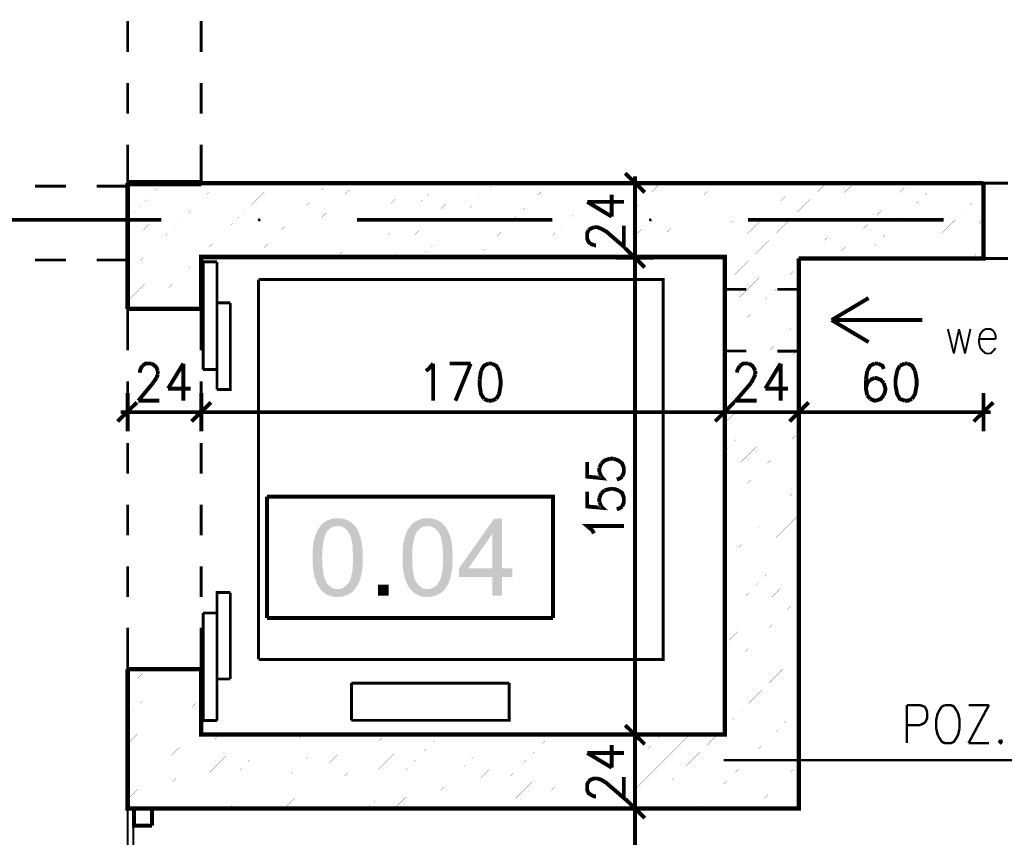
# Model space of a CAD drawing. Header units: millimetres. Extents: x -14047 to 49934, y -21523 to 14989.
# Tile 137 of 201: x 1436 to 1755, y 5993 to 6258. Entities that reach past the tile are written whole.
import ezdxf

# ---------------------------------------------------------------- set-up
doc = ezdxf.new("R2010")
doc.units = ezdxf.units.MM
doc.layers.add('H', color=7, linetype='Continuous')
doc.layers.add('P', color=7, linetype='Continuous')

msp = doc.modelspace()

# ---------------------------------------------------------------- hatches: boundary and pattern name
at = {"layer": 'H', "linetype": 'Continuous'}
for points in [[(1513.189, 6192.445), (1512.924, 6192.885), (1513.104, 6193.415), (1513.544, 6193.415), (1513.894, 6192.885), (1513.719, 6192.445)], [(1640.172, 6192.445), (1639.907, 6192.885), (1640.087, 6193.415), (1640.527, 6193.415), (1640.877, 6192.885), (1640.702, 6192.445)], [(1538.851, 6070.576), (1538.236, 6070.576), (1537.616, 6070.666), (1537.001, 6070.756), (1536.381, 6070.931), (1535.851, 6071.106), (1535.326, 6071.371), (1534.881, 6071.636), (1534.441, 6071.991), (1534.001, 6072.341), (1533.561, 6072.781), (1533.206, 6073.221), (1532.941, 6073.576), (1532.411, 6074.371), (1532.152, 6074.811), (1531.972, 6075.25), (1531.797, 6075.78), (1531.622, 6076.22), (1531.442, 6076.84), (1531.267, 6077.37), (1531.182, 6077.985), (1531.092, 6078.6), (1531.002, 6079.22), (1530.917, 6079.835), (1530.827, 6080.545), (1530.737, 6081.25), (1530.737, 6082.04), (1530.737, 6082.744), (1530.737, 6083.364), (1530.737, 6084.069), (1530.737, 6084.774), (1530.737, 6085.479), (1530.827, 6086.099), (1530.827, 6086.804), (1530.917, 6087.419), (1531.002, 6087.949), (1531.092, 6088.569), (1531.267, 6089.094), (1531.357, 6089.624), (1531.532, 6090.068), (1531.622, 6090.508), (1531.887, 6091.123), (1532.152, 6091.743), (1532.411, 6092.268), (1532.676, 6092.798), (1533.031, 6093.243), (1533.386, 6093.768), (1538.851, 6093.593), (1538.236, 6093.503), (1537.616, 6093.418), (1537.086, 6093.243), (1536.646, 6092.978), (1536.206, 6092.623), (1535.766, 6092.183), (1535.411, 6091.828), (1535.236, 6091.478), (1535.061, 6091.038), (1534.881, 6090.683), (1534.706, 6090.243), (1534.531, 6089.714), (1534.441, 6089.184), (1534.266, 6088.654), (1534.176, 6088.039), (1534.091, 6087.419), (1534.001, 6086.804), (1533.911, 6086.009), (1533.911, 6085.304), (1533.911, 6084.509), (1533.826, 6083.719), (1533.826, 6082.485), (1533.911, 6081.69), (1533.911, 6080.895), (1534.001, 6080.19), (1534.091, 6079.485), (1534.091, 6078.78), (1534.266, 6078.25), (1534.356, 6077.63), (1534.441, 6077.105), (1534.616, 6076.66), (1534.796, 6076.22), (1534.971, 6075.78), (1535.146, 6075.425), (1535.326, 6075.165), (1535.676, 6074.636), (1536.116, 6074.196), (1536.646, 6073.841), (1537.086, 6073.486), (1537.616, 6073.311), (1538.146, 6073.136), (1538.676, 6073.136), (1544.32, 6072.961), (1543.965, 6072.606), (1543.525, 6072.166), (1543.435, 6072.076), (1542.995, 6071.726), (1542.465, 6071.461), (1541.935, 6071.196), (1541.41, 6071.021), (1540.88, 6070.841), (1540.26, 6070.666), (1539.646, 6070.666), (1538.941, 6070.576)], [(1544.32, 6072.961), (1538.851, 6073.136), (1539.471, 6073.136), (1539.995, 6073.311), (1540.525, 6073.486), (1540.965, 6073.751), (1541.41, 6074.106), (1541.85, 6074.546), (1542.29, 6074.986), (1542.645, 6075.515), (1542.82, 6075.87), (1542.995, 6076.22), (1543.085, 6076.66), (1543.26, 6077.19), (1543.35, 6077.72), (1543.525, 6078.25), (1543.615, 6078.865), (1543.7, 6079.485), (1543.7, 6080.19), (1543.79, 6080.895), (1543.79, 6081.69), (1543.88, 6082.569), (1543.88, 6083.364), (1543.88, 6084.244), (1543.79, 6085.039), (1543.79, 6085.834), (1543.7, 6086.539), (1543.7, 6087.244), (1543.615, 6087.864), (1543.525, 6088.479), (1543.35, 6089.094), (1543.26, 6089.539), (1543.085, 6090.068), (1542.995, 6090.508), (1542.82, 6090.858), (1542.645, 6091.213), (1542.38, 6091.563), (1542.025, 6092.093), (1541.585, 6092.533), (1541.145, 6092.888), (1540.615, 6093.153), (1540.085, 6093.418), (1539.556, 6093.503), (1539.026, 6093.593), (1538.851, 6093.593), (1533.386, 6093.768), (1533.736, 6094.123), (1534.176, 6094.563), (1534.356, 6094.653), (1534.796, 6095.003), (1535.326, 6095.268), (1535.766, 6095.533), (1536.381, 6095.708), (1536.911, 6095.888), (1537.531, 6096.063), (1538.146, 6096.063), (1538.761, 6096.153), (1539.471, 6096.063), (1540.175, 6096.063), (1540.705, 6095.888), (1541.32, 6095.798), (1541.85, 6095.533), (1542.38, 6095.358), (1542.91, 6095.003), (1543.35, 6094.653), (1543.79, 6094.298), (1544.23, 6093.858), (1544.67, 6093.328), (1544.935, 6092.978), (1545.2, 6092.533), (1545.465, 6092.008), (1545.73, 6091.478), (1545.905, 6090.858), (1546.17, 6090.328), (1546.345, 6089.714), (1546.435, 6089.274), (1546.525, 6088.834), (1546.61, 6088.304), (1546.7, 6087.774), (1546.79, 6087.244), (1546.875, 6086.629), (1546.965, 6086.009), (1546.965, 6085.304), (1546.965, 6084.689), (1546.965, 6083.894), (1546.965, 6082.569), (1546.965, 6081.865), (1546.965, 6081.25), (1546.875, 6080.545), (1546.875, 6079.925), (1546.79, 6079.31), (1546.7, 6078.69), (1546.61, 6078.16), (1546.525, 6077.63), (1546.345, 6077.105), (1546.26, 6076.66), (1546.085, 6076.22), (1545.905, 6075.605), (1545.64, 6074.986), (1545.375, 6074.456), (1545.025, 6073.931), (1544.67, 6073.486)], [(1568.042, 6070.576), (1567.422, 6070.576), (1566.807, 6070.666), (1566.187, 6070.756), (1565.657, 6070.931), (1565.132, 6071.106), (1564.602, 6071.371), (1564.072, 6071.636), (1563.632, 6071.991), (1563.187, 6072.341), (1562.747, 6072.781), (1562.397, 6073.221), (1562.132, 6073.576), (1561.603, 6074.371), (1561.428, 6074.811), (1561.163, 6075.25), (1560.983, 6075.78), (1560.808, 6076.22), (1560.633, 6076.84), (1560.543, 6077.37), (1560.368, 6077.985), (1560.278, 6078.6), (1560.193, 6079.22), (1560.103, 6079.835), (1560.013, 6080.545), (1559.928, 6081.25), (1559.928, 6082.04), (1559.928, 6082.744), (1559.928, 6083.364), (1559.928, 6084.069), (1559.928, 6084.774), (1560.013, 6085.479), (1560.013, 6086.099), (1560.103, 6086.804), (1560.103, 6087.419), (1560.193, 6087.949), (1560.368, 6088.569), (1560.458, 6089.094), (1560.543, 6089.624), (1560.723, 6090.068), (1560.808, 6090.508), (1561.073, 6091.123), (1561.338, 6091.743), (1561.603, 6092.268), (1561.868, 6092.798), (1562.217, 6093.243), (1562.572, 6093.768), (1568.042, 6093.593), (1567.422, 6093.503), (1566.892, 6093.418), (1566.362, 6093.243), (1565.837, 6092.978), (1565.392, 6092.623), (1564.952, 6092.183), (1564.687, 6091.828), (1564.422, 6091.478), (1564.247, 6091.038), (1564.072, 6090.683), (1563.897, 6090.243), (1563.717, 6089.714), (1563.632, 6089.184), (1563.452, 6088.654), (1563.367, 6088.039), (1563.277, 6087.419), (1563.187, 6086.804), (1563.187, 6086.009), (1563.102, 6085.304), (1563.102, 6084.509), (1563.102, 6083.719), (1563.102, 6082.485), (1563.102, 6081.69), (1563.102, 6080.895), (1563.187, 6080.19), (1563.277, 6079.485), (1563.367, 6078.78), (1563.452, 6078.25), (1563.542, 6077.63), (1563.632, 6077.105), (1563.807, 6076.66), (1563.982, 6076.22), (1564.157, 6075.78), (1564.337, 6075.425), (1564.512, 6075.165), (1564.952, 6074.636), (1565.392, 6074.196), (1565.837, 6073.841), (1566.277, 6073.486), (1566.807, 6073.311), (1567.332, 6073.136), (1567.952, 6073.136), (1573.596, 6072.961), (1573.156, 6072.606), (1572.801, 6072.166), (1572.626, 6072.076), (1572.186, 6071.726), (1571.656, 6071.461), (1571.126, 6071.196), (1570.596, 6071.021), (1570.066, 6070.841), (1569.452, 6070.666), (1568.832, 6070.666), (1568.127, 6070.576)], [(1573.596, 6072.961), (1568.042, 6073.136), (1568.657, 6073.136), (1569.187, 6073.311), (1569.716, 6073.486), (1570.156, 6073.751), (1570.686, 6074.106), (1571.126, 6074.546), (1571.481, 6074.986), (1571.831, 6075.515), (1572.006, 6075.87), (1572.186, 6076.22), (1572.361, 6076.66), (1572.451, 6077.19), (1572.626, 6077.72), (1572.711, 6078.25), (1572.801, 6078.865), (1572.891, 6079.485), (1572.976, 6080.19), (1572.976, 6080.895), (1573.066, 6081.69), (1573.066, 6082.569), (1573.066, 6083.364), (1573.066, 6084.244), (1573.066, 6085.039), (1572.976, 6085.834), (1572.976, 6086.539), (1572.891, 6087.244), (1572.801, 6087.864), (1572.711, 6088.479), (1572.626, 6089.094), (1572.451, 6089.539), (1572.361, 6090.068), (1572.186, 6090.508), (1572.006, 6090.858), (1571.831, 6091.213), (1571.656, 6091.563), (1571.216, 6092.093), (1570.771, 6092.533), (1570.331, 6092.888), (1569.801, 6093.153), (1569.277, 6093.418), (1568.747, 6093.503), (1568.217, 6093.593), (1568.042, 6093.593), (1562.572, 6093.768), (1563.012, 6094.123), (1563.367, 6094.563), (1563.542, 6094.653), (1563.982, 6095.003), (1564.512, 6095.268), (1565.042, 6095.533), (1565.572, 6095.708), (1566.102, 6095.888), (1566.717, 6096.063), (1567.332, 6096.063), (1568.042, 6096.153), (1568.747, 6096.063), (1569.362, 6096.063), (1569.981, 6095.888), (1570.506, 6095.798), (1571.036, 6095.533), (1571.566, 6095.358), (1572.096, 6095.003), (1572.626, 6094.653), (1573.066, 6094.298), (1573.421, 6093.858), (1573.861, 6093.328), (1574.126, 6092.978), (1574.391, 6092.533), (1574.656, 6092.008), (1574.916, 6091.478), (1575.096, 6090.858), (1575.361, 6090.328), (1575.536, 6089.714), (1575.626, 6089.274), (1575.801, 6088.834), (1575.886, 6088.304), (1575.976, 6087.774), (1575.976, 6087.244), (1576.066, 6086.629), (1576.151, 6086.009), (1576.151, 6085.304), (1576.151, 6084.689), (1576.241, 6083.894), (1576.241, 6082.569), (1576.151, 6081.865), (1576.151, 6081.25), (1576.151, 6080.545), (1576.066, 6079.925), (1575.976, 6079.31), (1575.886, 6078.69), (1575.801, 6078.16), (1575.711, 6077.63), (1575.536, 6077.105), (1575.446, 6076.66), (1575.271, 6076.22), (1575.096, 6075.605), (1574.831, 6074.986), (1574.566, 6074.456), (1574.211, 6073.931), (1573.946, 6073.486)], [(1589.114, 6071.021), (1589.114, 6077.015), (1578.27, 6077.015), (1578.27, 6079.835), (1589.644, 6095.973), (1592.203, 6095.973), (1589.114, 6091.123), (1581.265, 6079.835), (1595.553, 6079.835), (1595.553, 6077.015), (1592.203, 6077.015), (1592.203, 6071.021)], [(1589.114, 6079.835), (1589.114, 6091.123), (1592.203, 6095.973), (1592.203, 6079.835)], [(1551.989, 6071.021), (1551.989, 6074.546), (1555.428, 6074.546), (1555.428, 6071.021)]]:
    msp.add_hatch(color=256, dxfattribs=at).paths.add_polyline_path(points)

# ---------------------------------------------------------------- linework, layer by layer
at = {"layer": 'P'}
for points, const_width in [([(1470.685, 6247.382), (1470.685, 6257.436)], 0.95), ([(1494.582, 6257.436), (1494.582, 6247.382)], 0.95), ([(1470.685, 6227.365), (1470.685, 6237.419)], 0.955), ([(1494.582, 6237.419), (1494.582, 6227.365)], 0.95), ([(1470.685, 6204.878), (1470.685, 6217.401)], 0.95), ([(1494.582, 6217.401), (1494.582, 6204.878)], 0.95), ([(1638.587, 6201.883), (1632.238, 6208.053)], 1.27), ([(1494.582, 6204.878), (1470.685, 6204.878)], 2.065), ([(1678.622, 6204.878), (1470.685, 6204.878)], 1.43), ([(1470.685, 6204.878), (1470.685, 6164.054)], 1.43), ([(1688.585, 6204.878), (1470.685, 6204.878)], 1.43), ([(1470.685, 6204.878), (1470.685, 6164.054)], 1.43), ([(1477.654, 6204.878), (1470.685, 6204.878)], 0.955), ([(1494.582, 6204.878), (1487.618, 6204.878)], 0.955), ([(1641.582, 6204.878), (1629.238, 6204.878)], 1.27), ([(1635.413, 6202.673), (1635.413, 6207.083)], 1.27), ([(1748.547, 6204.878), (1678.622, 6204.878)], 1.43), ([(1688.585, 6180.451), (1748.547, 6180.451), (1748.547, 6204.878)], 1.43), ([(1748.547, 6204.878), (1756.486, 6204.878)], 0.955), ([(1748.547, 6197.559), (1748.547, 6204.878)], 0.95), ([(1440.614, 6203.908), (1450.667, 6203.908)], 0.955), ([(1460.631, 6203.908), (1470.685, 6203.908)], 0.955), ([(1470.685, 6203.908), (1470.685, 6196.944)], 0.95), ([(1470.685, 6202.498), (1473.069, 6204.878)], 0.015), ([(1470.685, 6184.511), (1479.064, 6192.975), (1490.967, 6204.878)], 0.015), ([(1470.685, 6166.608), (1496.966, 6192.975), (1508.87, 6204.878)], 0.015), ([(1479.239, 6201.968), (1482.063, 6204.878)], 0.015), ([(1494.937, 6199.764), (1499.346, 6204.353)], 0.015), ([(1526.857, 6204.878), (1514.954, 6192.975), (1502.87, 6180.896)], 0.015), ([(1510.634, 6197.559), (1515.044, 6201.968)], 0.015), ([(1517.334, 6204.353), (1517.953, 6204.878)], 0.015), ([(1520.773, 6180.896), (1532.856, 6192.975), (1544.935, 6204.878)], 0.015), ([(1533.031, 6201.968), (1535.851, 6204.878)], 0.015), ([(1538.761, 6180.896), (1550.754, 6192.975), (1562.837, 6204.878)], 0.015), ([(1548.729, 6199.764), (1553.314, 6204.353)], 0.015), ([(1556.838, 6180.896), (1568.747, 6192.975), (1580.825, 6204.878)], 0.015), ([(1564.422, 6197.559), (1569.097, 6201.968)], 0.015), ([(1571.301, 6204.353), (1571.741, 6204.878)], 0.015), ([(1574.741, 6180.896), (1586.824, 6192.975), (1598.728, 6204.878)], 0.015), ([(1586.999, 6201.968), (1589.734, 6204.878)], 0.015), ([(1592.728, 6180.896), (1604.812, 6192.975), (1616.715, 6204.878)], 0.015), ([(1602.697, 6199.764), (1607.191, 6204.353)], 0.015), ([(1625.094, 6204.353), (1625.709, 6204.878)], 0.015), ([(1633.998, 6204.263), (1634.618, 6204.878)], 0.015), ([(1635.413, 6181.511), (1635.413, 6204.088)], 1.27), ([(1640.612, 6192.975), (1652.52, 6204.878)], 0.015), ([(1640.792, 6201.968), (1643.702, 6204.878)], 0.015), ([(1670.508, 6204.878), (1658.605, 6192.975), (1646.521, 6180.896)], 0.015), ([(1656.485, 6199.764), (1660.984, 6204.353)], 0.015), ([(1688.585, 6204.878), (1676.502, 6192.975), (1664.424, 6180.896)], 0.015), ([(1706.488, 6204.878), (1694.495, 6192.975), (1664.599, 6162.994)], 0.015), ([(1672.273, 6197.559), (1676.682, 6201.968)], 0.015), ([(1678.887, 6204.353), (1679.502, 6204.878)], 0.015), ([(1694.58, 6201.968), (1697.489, 6204.878)], 0.015), ([(1710.368, 6199.764), (1714.952, 6204.353)], 0.015), ([(1712.392, 6192.975), (1724.476, 6204.878)], 0.015), ([(1726.06, 6197.559), (1730.65, 6201.968)], 0.015), ([(1730.47, 6192.975), (1742.378, 6204.878)], 0.015), ([(1732.855, 6204.353), (1733.294, 6204.878)], 0.015), ([(1472.36, 6195.354), (1477.034, 6199.764)], 0.015), ([(1526.327, 6195.354), (1530.827, 6199.764)], 0.015), ([(1580.21, 6195.354), (1584.794, 6199.764)], 0.015), ([(1619.89, 6198.794), (1627.829, 6194.034)], 1.27), ([(1619.89, 6198.794), (1631.798, 6198.794)], 1.27), ([(1627.829, 6194.034), (1627.829, 6201.179)], 1.27), ([(1634.793, 6196.149), (1638.587, 6199.764)], 0.015), ([(1687.966, 6195.354), (1692.375, 6199.764)], 0.015), ([(1741.758, 6195.354), (1746.343, 6199.764)], 0.015), ([(1488.147, 6193.15), (1492.732, 6197.559)], 0.015), ([(1542.115, 6193.15), (1546.525, 6197.559)], 0.015), ([(1595.903, 6193.15), (1600.492, 6197.559)], 0.015), ([(1649.871, 6193.15), (1654.28, 6197.559)], 0.015), ([(1703.663, 6193.15), (1708.073, 6197.559)], 0.015), ([(1418.127, 6192.975), (1481.618, 6192.975)], 1.27), ([(1503.84, 6190.86), (1505.87, 6192.975), (1508.43, 6195.354)], 0.015), ([(1519.538, 6188.655), (1523.948, 6192.975)], 0.015), ([(1545.11, 6192.975), (1608.601, 6192.975)], 1.27), ([(1557.808, 6190.86), (1559.838, 6192.975), (1562.217, 6195.354)], 0.015), ([(1573.506, 6188.655), (1577.83, 6192.975)], 0.015), ([(1611.601, 6190.86), (1613.631, 6192.975)], 0.015), ([(1613.631, 6192.975), (1616.185, 6195.354)], 0.015), ([(1634.793, 6187.065), (1640.612, 6192.975)], 0.015), ([(1665.569, 6190.86), (1667.598, 6192.975)], 0.015), ([(1667.598, 6192.975), (1669.978, 6195.354)], 0.015), ([(1672.093, 6192.975), (1735.584, 6192.975)], 1.27), ([(1681.266, 6188.655), (1685.586, 6192.975)], 0.015), ([(1700.049, 6180.451), (1712.392, 6192.975)], 0.015), ([(1717.952, 6180.451), (1730.47, 6192.975)], 0.015), ([(1719.361, 6190.86), (1721.391, 6192.975)], 0.015), ([(1721.391, 6192.975), (1723.861, 6195.354)], 0.015), ([(1735.059, 6188.655), (1739.379, 6192.975)], 0.015), ([(1735.849, 6180.451), (1748.462, 6192.975)], 0.015), ([(1481.443, 6186.276), (1485.853, 6190.86)], 0.015), ([(1535.236, 6186.276), (1539.82, 6190.86)], 0.015), ([(1589.204, 6186.276), (1593.703, 6190.86)], 0.015), ([(1620.95, 6185.216), (1620.33, 6185.831), (1619.89, 6186.8), (1619.89, 6188.655), (1620.33, 6189.625)], 1.27), ([(1620.33, 6189.625), (1620.95, 6190.065), (1622.094, 6190.595)], 1.27), ([(1622.094, 6190.595), (1623.154, 6190.595), (1624.474, 6190.065), (1626.064, 6189.185), (1631.798, 6184.246), (1631.798, 6191.035)], 1.27), ([(1642.997, 6186.276), (1647.671, 6190.86)], 0.015), ([(1696.964, 6186.276), (1701.459, 6190.86)], 0.015), ([(1470.685, 6186.89), (1470.685, 6179.926), (1460.631, 6179.926)], 0.95), ([(1497.141, 6184.071), (1501.641, 6188.655)], 0.015), ([(1512.839, 6181.866), (1517.334, 6186.276)], 0.015), ([(1550.934, 6184.071), (1555.608, 6188.655)], 0.015), ([(1566.627, 6181.866), (1571.301, 6186.276)], 0.015), ([(1604.902, 6184.071), (1609.396, 6188.655)], 0.015), ([(1610.631, 6180.896), (1616.805, 6187.065)], 0.015), ([(1658.779, 6184.071), (1663.364, 6188.655)], 0.015), ([(1674.477, 6181.866), (1678.887, 6186.276)], 0.015), ([(1712.747, 6184.071), (1717.157, 6188.655)], 0.015), ([(1728.445, 6181.866), (1732.855, 6186.276)], 0.015), ([(1748.547, 6180.451), (1748.547, 6187.685)], 0.95), ([(1474.744, 6179.661), (1479.239, 6184.071)], 0.015), ([(1529.857, 6180.896), (1533.031, 6184.071)], 0.015), ([(1583.65, 6180.896), (1586.999, 6184.071)], 0.015), ([(1622.094, 6184.686), (1620.95, 6185.216)], 1.27), ([(1622.714, 6184.686), (1622.094, 6184.686)], 1.27), ([(1638.587, 6177.542), (1632.238, 6183.716)], 1.27), ([(1632.238, 6183.716), (1638.587, 6177.542)], 1.27), ([(1635.413, 6178.512), (1635.413, 6182.921)], 1.27), ([(1635.413, 6182.921), (1635.413, 6178.512)], 1.27), ([(1637.617, 6180.896), (1640.792, 6184.071)], 0.015), ([(1690.965, 6180.451), (1694.58, 6184.071)], 0.015), ([(1744.758, 6180.451), (1748.547, 6184.071)], 0.015), ([(1450.667, 6179.926), (1440.614, 6179.926)], 0.955), ([(1470.685, 6047.119), (1470.685, 6001.885), (1688.585, 6001.885), (1688.585, 6180.451)], 1.43), ([(1490.527, 6177.367), (1494.937, 6181.866)], 0.015), ([(1494.582, 6047.119), (1494.582, 6025.957), (1664.599, 6025.957), (1664.599, 6180.896), (1494.582, 6180.896), (1494.582, 6164.054)], 1.43), ([(1495.201, 6144.386), (1495.201, 6179.306)], 0.955), ([(1495.201, 6179.306), (1499.696, 6179.306)], 0.95), ([(1499.696, 6179.306), (1499.696, 6144.386)], 0.955), ([(1547.759, 6180.896), (1548.729, 6181.866)], 0.015), ([(1601.637, 6180.896), (1602.697, 6181.866)], 0.015), ([(1641.582, 6180.716), (1629.238, 6180.716)], 1.27), ([(1629.238, 6180.716), (1641.582, 6180.716)], 1.27), ([(1628.624, 6180.896), (1629.063, 6181.246)], 0.015), ([(1635.413, 6179.746), (1635.413, 6026.752)], 1.27), ([(1655.605, 6180.896), (1656.485, 6181.866)], 0.015), ([(1667.773, 6175.162), (1672.273, 6179.661)], 0.015), ([(1708.868, 6180.451), (1710.368, 6181.866)], 0.015), ([(1756.486, 6180.451), (1748.547, 6180.451)], 0.955), ([(1470.685, 6175.517), (1472.36, 6177.367)], 0.015), ([(1683.471, 6172.957), (1687.966, 6177.367)], 0.015), ([(1483.648, 6170.578), (1488.147, 6175.162)], 0.015), ([(1513.189, 6050.294), (1513.189, 6173.577)], 0.955), ([(1513.189, 6173.577), (1644.581, 6173.577), (1644.581, 6050.294), (1513.189, 6050.294)], 0.95), ([(1486.028, 6164.054), (1494.582, 6172.607)], 0.015), ([(1664.599, 6170.403), (1671.568, 6170.403)], 0.95), ([(1664.599, 6171.987), (1665.569, 6172.957)], 0.015), ([(1676.682, 6166.168), (1681.266, 6170.578)], 0.015), ([(1681.616, 6170.403), (1688.585, 6170.403)], 0.955), ([(1477.124, 6164.054), (1481.443, 6168.373)], 0.015), ([(1668.743, 6149.151), (1688.585, 6168.988)], 0.015), ([(1699.254, 6160.434), (1711.247, 6167.578)], 1.27), ([(1494.582, 6164.054), (1470.685, 6164.054)], 1.43), ([(1470.685, 6150.56), (1470.685, 6164.054)], 0.955), ([(1470.685, 6164.054), (1477.654, 6164.054)], 0.95), ([(1487.618, 6164.054), (1494.582, 6164.054)], 0.95), ([(1494.582, 6164.054), (1494.582, 6150.56)], 0.95), ([(1499.696, 6137.862), (1499.696, 6165.993), (1504.02, 6165.993)], 0.955), ([(1504.02, 6165.993), (1504.02, 6137.862), (1499.696, 6137.862)], 0.95), ([(1669.978, 6159.464), (1674.477, 6163.874)], 0.015), ([(1728.71, 6160.434), (1699.254, 6160.434)], 1.27), ([(1699.254, 6160.434), (1711.247, 6153.295)], 1.27), ([(1664.599, 6154.085), (1667.773, 6157.259)], 0.015), ([(1685.676, 6157.259), (1688.585, 6160.084)], 0.015), ([(1736.999, 6157.524), (1738.939, 6149.59)], 0.635), ([(1738.939, 6149.59), (1740.613, 6157.524)], 0.635), ([(1740.613, 6157.524), (1742.553, 6149.59)], 0.635), ([(1742.553, 6149.59), (1744.318, 6157.524)], 0.635), ([(1751.637, 6157.084), (1750.842, 6157.524), (1749.342, 6157.524), (1748.462, 6157.084), (1747.493, 6155.94), (1747.138, 6154.265)], 0.635), ([(1752.517, 6155.32), (1752.077, 6156.47), (1751.637, 6157.084)], 0.635), ([(1678.887, 6150.385), (1683.471, 6154.88)], 0.015), ([(1747.138, 6154.265), (1752.517, 6154.265)], 0.635), ([(1747.138, 6154.265), (1747.138, 6153.115)], 0.635), ([(1752.517, 6154.265), (1752.517, 6155.32)], 0.635), ([(1664.599, 6150.385), (1671.568, 6150.385)], 0.95), ([(1681.616, 6150.385), (1688.585, 6150.385)], 0.955), ([(1686.646, 6149.151), (1688.585, 6151.09)], 0.015), ([(1747.138, 6153.115), (1747.493, 6151.355), (1748.462, 6150.295), (1749.342, 6149.59), (1750.842, 6149.59)], 0.635), ([(1751.637, 6150.295), (1752.517, 6151.355)], 0.635), ([(1750.842, 6149.59), (1751.637, 6150.295)], 0.635), ([(1474.654, 6143.416), (1474.654, 6143.946), (1475.094, 6145.006), (1475.534, 6145.621)], 1.27), ([(1475.534, 6145.621), (1476.504, 6146.326), (1478.444, 6146.326)], 1.27), ([(1478.444, 6146.326), (1479.504, 6145.621), (1480.034, 6145.006), (1480.473, 6143.946)], 1.27), ([(1480.473, 6143.946), (1480.473, 6142.801)], 1.27), ([(1488.762, 6146.326), (1483.823, 6138.212)], 1.27), ([(1488.762, 6146.326), (1488.762, 6134.248)], 1.27), ([(1499.696, 6144.386), (1495.201, 6144.386)], 0.95), ([(1567.512, 6143.946), (1568.392, 6144.561), (1569.891, 6146.326)], 1.27), ([(1569.891, 6146.326), (1569.891, 6134.248)], 1.27), ([(1575.271, 6146.326), (1582.06, 6146.326)], 1.27), ([(1582.06, 6146.326), (1577.12, 6134.248)], 1.27), ([(1585.409, 6143.946), (1584.969, 6141.037)], 1.27), ([(1587.794, 6146.326), (1586.379, 6145.621), (1585.409, 6143.946)], 1.27), ([(1588.939, 6146.326), (1587.794, 6146.326)], 1.27), ([(1591.319, 6143.946), (1590.349, 6145.621), (1588.939, 6146.326)], 1.27), ([(1590.349, 6134.862), (1591.319, 6136.452), (1591.759, 6139.272), (1591.759, 6141.037), (1591.319, 6143.946)], 1.27), ([(1664.599, 6145.006), (1665.129, 6145.531)], 0.015), ([(1668.568, 6143.416), (1668.568, 6143.946), (1669.098, 6145.006), (1669.538, 6145.621)], 1.27), ([(1669.538, 6145.621), (1670.508, 6146.326), (1672.358, 6146.326)], 1.27), ([(1672.358, 6146.326), (1673.508, 6145.621), (1673.947, 6145.006), (1674.477, 6143.946)], 1.27), ([(1674.477, 6143.946), (1674.477, 6142.801)], 1.27), ([(1682.676, 6146.326), (1677.737, 6138.212)], 1.27), ([(1682.676, 6146.326), (1682.676, 6134.248)], 1.27), ([(1710.807, 6143.946), (1710.368, 6141.037)], 1.27), ([(1713.187, 6146.326), (1711.777, 6145.621), (1710.807, 6143.946)], 1.27), ([(1714.337, 6146.326), (1713.187, 6146.326)], 1.27), ([(1716.187, 6144.561), (1715.747, 6145.621), (1714.337, 6146.326)], 1.27), ([(1720.506, 6143.946), (1719.976, 6141.037), (1719.976, 6139.272), (1720.506, 6136.452), (1721.391, 6134.862), (1723.066, 6134.248)], 1.27), ([(1721.391, 6145.621), (1720.506, 6143.946)], 1.27), ([(1723.066, 6146.326), (1721.391, 6145.621)], 1.27), ([(1723.946, 6146.326), (1723.066, 6146.326)], 1.27), ([(1726.325, 6143.946), (1725.356, 6145.621), (1723.946, 6146.326)], 1.27), ([(1725.356, 6134.862), (1726.325, 6136.452), (1726.855, 6139.272), (1726.855, 6141.037), (1726.325, 6143.946)], 1.27), ([(1480.034, 6141.652), (1478.889, 6139.977)], 1.27), ([(1480.473, 6142.801), (1480.034, 6141.652)], 1.27), ([(1584.969, 6141.037), (1584.969, 6139.272)], 1.27), ([(1674.477, 6142.801), (1673.947, 6141.652), (1673.068, 6139.977)], 1.27), ([(1688.146, 6141.567), (1688.585, 6142.181)], 0.015), ([(1710.368, 6141.037), (1710.368, 6138.212), (1710.807, 6136.007)], 1.27), ([(1711.777, 6141.037), (1710.807, 6139.977)], 1.27), ([(1713.187, 6141.652), (1711.777, 6141.037)], 1.27), ([(1716.187, 6139.977), (1715.217, 6141.037), (1713.627, 6141.652), (1713.187, 6141.652)], 1.27), ([(1470.685, 6130.543), (1470.685, 6140.597)], 0.95), ([(1478.889, 6139.977), (1474.124, 6134.248)], 1.27), ([(1483.823, 6138.212), (1491.142, 6138.212)], 1.27), ([(1494.582, 6140.597), (1494.582, 6130.543)], 0.95), ([(1584.969, 6139.272), (1585.409, 6136.452), (1586.379, 6134.862)], 1.27), ([(1673.068, 6139.977), (1668.128, 6134.248), (1674.917, 6134.248)], 1.27), ([(1677.737, 6138.212), (1685.056, 6138.212)], 1.27), ([(1710.807, 6139.977), (1710.368, 6138.212)], 1.27), ([(1716.187, 6136.007), (1716.717, 6137.687), (1716.717, 6138.212), (1716.187, 6139.977)], 1.27), ([(1470.685, 6136.802), (1470.685, 6124.369)], 1.27), ([(1474.124, 6134.248), (1481.003, 6134.248)], 1.27), ([(1494.582, 6136.802), (1494.582, 6124.369)], 1.27), ([(1494.582, 6124.369), (1494.582, 6136.802)], 1.27), ([(1586.379, 6134.862), (1587.794, 6134.248)], 1.27), ([(1587.794, 6134.248), (1588.939, 6134.248)], 1.27), ([(1588.939, 6134.248), (1590.349, 6134.862)], 1.27), ([(1664.599, 6124.369), (1664.599, 6136.802)], 1.27), ([(1664.599, 6136.802), (1664.599, 6124.369)], 1.27), ([(1688.585, 6124.369), (1688.585, 6136.802)], 1.27), ([(1688.585, 6136.802), (1688.585, 6124.369)], 1.27), ([(1710.807, 6136.007), (1711.777, 6134.862)], 1.27), ([(1711.777, 6134.862), (1713.187, 6134.248), (1713.627, 6134.248)], 1.27), ([(1713.627, 6134.248), (1715.217, 6134.862), (1716.187, 6136.007)], 1.27), ([(1723.066, 6134.248), (1723.946, 6134.248), (1725.356, 6134.862)], 1.27), ([(1748.547, 6124.369), (1748.547, 6136.802)], 1.27), ([(1473.684, 6133.718), (1467.425, 6127.543)], 1.27), ([(1497.756, 6133.718), (1491.407, 6127.543)], 1.27), ([(1491.407, 6127.543), (1497.756, 6133.718)], 1.27), ([(1661.424, 6127.543), (1667.598, 6133.718)], 1.27), ([(1667.598, 6133.718), (1661.424, 6127.543)], 1.27), ([(1685.586, 6127.543), (1691.76, 6133.718)], 1.27), ([(1691.76, 6133.718), (1685.586, 6127.543)], 1.27), ([(1688.146, 6132.658), (1688.585, 6133.098)], 0.015), ([(1745.373, 6127.543), (1751.722, 6133.718)], 1.27), ([(1472.889, 6130.543), (1468.395, 6130.543)], 1.27), ([(1493.702, 6130.543), (1471.39, 6130.543)], 1.27), ([(1496.876, 6130.543), (1492.377, 6130.543)], 1.27), ([(1492.377, 6130.543), (1496.876, 6130.543)], 1.27), ([(1495.551, 6130.543), (1663.629, 6130.543)], 1.27), ([(1662.394, 6130.543), (1666.803, 6130.543)], 1.27), ([(1666.803, 6130.543), (1662.394, 6130.543)], 1.27), ([(1664.599, 6127.104), (1668.743, 6131.248)], 0.015), ([(1664.599, 6109.116), (1686.646, 6131.248)], 0.015), ([(1665.394, 6130.543), (1687.616, 6130.543)], 1.27), ([(1674.477, 6128.073), (1677.652, 6131.248)], 0.015), ([(1686.381, 6130.543), (1690.79, 6130.543)], 1.27), ([(1690.79, 6130.543), (1686.381, 6130.543)], 1.27), ([(1689.555, 6130.543), (1747.668, 6130.543)], 1.27), ([(1746.343, 6130.543), (1750.842, 6130.543)], 1.27), ([(1667.773, 6121.194), (1672.273, 6125.779)], 0.015), ([(1683.471, 6118.99), (1687.966, 6123.399)], 0.015), ([(1470.685, 6110.611), (1470.685, 6120.579)], 0.955), ([(1494.582, 6120.579), (1494.582, 6110.611)], 0.95), ([(1664.599, 6118.02), (1665.569, 6118.99)], 0.015), ([(1624.474, 6113.875), (1625.534, 6114.845), (1627.299, 6115.465)], 1.27), ([(1627.299, 6115.465), (1628.444, 6115.465)], 1.27), ([(1628.444, 6115.465), (1630.118, 6114.845), (1631.268, 6113.875), (1631.798, 6112.465), (1631.798, 6111.056), (1631.268, 6109.641)], 1.27), ([(1676.682, 6112.29), (1681.266, 6116.785)], 0.015), ([(1619.89, 6114.405), (1619.89, 6109.641), (1624.919, 6109.116), (1624.474, 6109.641)], 1.27), ([(1623.859, 6112.465), (1624.474, 6113.875)], 1.27), ([(1623.859, 6111.056), (1623.859, 6112.465)], 1.27), ([(1688.585, 6115.2), (1665.834, 6092.448), (1664.599, 6091.213)], 0.015), ([(1624.474, 6109.641), (1623.859, 6111.056)], 1.27), ([(1631.268, 6109.641), (1630.648, 6109.116), (1629.503, 6108.671)], 1.27), ([(1669.978, 6105.496), (1674.477, 6110.086)], 0.015), ([(1625.534, 6105.146), (1627.299, 6105.676)], 1.27), ([(1627.299, 6105.676), (1628.444, 6105.676)], 1.27), ([(1628.444, 6105.676), (1630.118, 6105.146)], 1.27), ([(1685.676, 6103.292), (1688.585, 6106.116)], 0.015), ([(1515.924, 6063.787), (1515.924, 6103.117)], 1.27), ([(1515.924, 6103.117), (1608.781, 6103.117), (1608.781, 6063.787)], 1.27), ([(1619.89, 6104.707), (1619.89, 6099.942), (1624.919, 6099.502), (1624.474, 6099.942)], 1.27), ([(1623.859, 6102.767), (1624.474, 6104.262)], 1.27), ([(1623.859, 6101.352), (1623.859, 6102.767)], 1.27), ([(1624.474, 6104.262), (1625.534, 6105.146)], 1.27), ([(1630.118, 6105.146), (1631.268, 6104.262), (1631.798, 6102.767), (1631.798, 6101.352), (1631.268, 6099.942)], 1.27), ([(1664.599, 6100.117), (1667.773, 6103.292)], 0.015), ([(1470.685, 6090.593), (1470.685, 6100.562)], 0.95), ([(1494.582, 6100.562), (1494.582, 6090.593)], 0.95), ([(1624.474, 6099.942), (1623.859, 6101.352)], 1.27), ([(1631.268, 6099.942), (1630.648, 6099.502), (1629.503, 6098.972)], 1.27), ([(1678.887, 6096.593), (1683.471, 6101.087)], 0.015), ([(1688.585, 6097.208), (1683.821, 6092.448), (1664.599, 6073.311)], 0.015), ([(1622.094, 6091.213), (1621.564, 6092.183), (1619.89, 6093.593), (1631.798, 6093.593)], 1.27), ([(1674.917, 6092.448), (1676.682, 6094.388)], 0.015), ([(1672.273, 6089.804), (1674.917, 6092.448)], 0.015), ([(1665.569, 6083.099), (1669.978, 6087.599)], 0.015), ([(1687.966, 6087.599), (1688.585, 6088.214)], 0.015), ([(1681.266, 6080.895), (1685.676, 6085.304)], 0.015), ([(1470.685, 6070.576), (1470.685, 6080.545)], 0.95), ([(1494.582, 6080.545), (1494.582, 6070.576)], 0.95), ([(1664.599, 6055.148), (1688.585, 6079.31)], 0.015), ([(1674.477, 6074.106), (1678.887, 6078.69)], 0.015), ([(1504.02, 6043.945), (1499.696, 6043.945), (1499.696, 6071.991), (1504.02, 6071.991)], 0.955), ([(1504.02, 6071.991), (1504.02, 6043.945)], 0.95), ([(1667.773, 6067.402), (1672.273, 6071.811)], 0.015), ([(1683.471, 6065.197), (1687.966, 6069.606)], 0.015), ([(1495.201, 6030.456), (1495.201, 6065.377)], 0.955), ([(1495.201, 6065.377), (1499.696, 6065.377)], 0.95), ([(1499.696, 6065.377), (1499.696, 6030.456)], 0.955), ([(1608.781, 6063.787), (1515.924, 6063.787)], 1.27), ([(1664.599, 6064.227), (1665.569, 6065.197)], 0.015), ([(1664.599, 6037.246), (1688.585, 6061.232)], 0.015), ([(1676.682, 6058.323), (1681.266, 6062.992)], 0.015), ([(1470.685, 6047.119), (1470.685, 6060.612)], 0.955), ([(1494.582, 6060.612), (1494.582, 6047.119), (1487.618, 6047.119)], 0.95), ([(1669.978, 6051.709), (1674.477, 6056.118)], 0.015), ([(1685.676, 6049.504), (1688.585, 6052.324)], 0.015), ([(1664.599, 6046.329), (1667.773, 6049.504)], 0.015), ([(1494.582, 6047.119), (1470.685, 6047.119)], 1.43), ([(1477.654, 6047.119), (1470.685, 6047.119)], 0.95), ([(1470.685, 6040.86), (1476.859, 6047.119)], 0.015), ([(1470.685, 6022.958), (1494.582, 6046.944)], 0.015), ([(1678.887, 6042.625), (1683.471, 6047.209)], 0.015), ([(1479.239, 6040.42), (1483.648, 6044.83)], 0.015), ([(1543.35, 6030.541), (1543.35, 6042.625)], 0.955), ([(1594.583, 6042.625), (1594.583, 6030.541), (1543.35, 6030.541)], 0.95), ([(1543.35, 6042.625), (1594.583, 6042.625)], 0.95), ([(1647.141, 6001.885), (1688.585, 6043.24)], 0.015), ([(1672.273, 6036.011), (1676.682, 6040.42)], 0.015), ([(1472.36, 6033.716), (1477.034, 6038.215)], 0.015), ([(1488.147, 6031.511), (1492.732, 6036.011)], 0.015), ([(1723.681, 6023.137), (1723.681, 6035.481)], 0.795), ([(1723.681, 6035.481), (1727.915, 6035.481)], 0.795), ([(1727.915, 6035.481), (1729.325, 6035.041)], 0.795), ([(1736.029, 6035.481), (1735.059, 6035.041)], 0.795), ([(1739.819, 6033.716), (1738.939, 6035.041), (1737.969, 6035.481), (1736.029, 6035.481)], 0.795), ([(1743.698, 6023.137), (1750.312, 6035.481)], 0.795), ([(1750.312, 6035.481), (1743.698, 6035.481)], 0.795), ([(1665.569, 6029.132), (1669.978, 6033.716)], 0.015), ([(1687.966, 6033.716), (1688.585, 6034.421)], 0.015), ([(1730.295, 6033.101), (1730.295, 6031.336), (1729.855, 6030.277), (1729.325, 6029.662), (1727.915, 6028.957)], 0.795), ([(1729.325, 6035.041), (1729.855, 6034.421)], 0.795), ([(1729.855, 6034.421), (1730.295, 6033.101)], 0.795), ([(1735.059, 6035.041), (1734.174, 6033.716), (1733.644, 6032.661), (1733.204, 6030.721), (1733.204, 6027.897), (1733.644, 6025.957), (1734.174, 6024.897)], 0.795), ([(1740.788, 6030.721), (1740.349, 6032.661), (1739.819, 6033.716)], 0.795), ([(1499.696, 6030.456), (1495.201, 6030.456)], 0.95), ([(1632.238, 6028.957), (1638.587, 6022.783)], 1.27), ([(1638.587, 6022.783), (1632.238, 6028.957)], 1.27), ([(1681.266, 6026.927), (1685.676, 6031.511)], 0.015), ([(1727.915, 6028.957), (1723.681, 6028.957)], 0.795), ([(1740.788, 6027.897), (1740.788, 6030.721)], 0.795), ([(1470.685, 6004.88), (1494.582, 6028.957)], 0.015), ([(1481.443, 6024.722), (1485.853, 6029.132)], 0.015), ([(1629.238, 6025.957), (1641.582, 6025.957)], 1.27), ([(1641.582, 6025.957), (1629.238, 6025.957)], 1.27), ([(1635.413, 6028.162), (1635.413, 6023.752)], 1.27), ([(1635.413, 6023.752), (1635.413, 6028.162)], 1.27), ([(1739.819, 6024.897), (1740.349, 6025.957), (1740.788, 6027.897)], 0.795), ([(1485.588, 6001.885), (1509.575, 6025.957)], 0.015), ([(1497.141, 6022.518), (1500.491, 6025.957)], 0.015), ([(1503.49, 6001.885), (1527.477, 6025.957)], 0.015), ([(1512.839, 6020.228), (1517.334, 6024.722)], 0.015), ([(1521.478, 6001.885), (1545.375, 6025.957)], 0.015), ([(1535.236, 6024.722), (1536.561, 6025.957)], 0.015), ([(1539.381, 6001.885), (1563.367, 6025.957)], 0.015), ([(1550.934, 6022.518), (1554.459, 6025.957)], 0.015), ([(1557.283, 6001.885), (1581.445, 6025.957)], 0.015), ([(1566.627, 6020.228), (1571.301, 6024.722)], 0.015), ([(1575.446, 6001.885), (1599.342, 6025.957)], 0.015), ([(1589.204, 6024.722), (1590.349, 6025.957)], 0.015), ([(1593.348, 6001.885), (1617.335, 6025.957)], 0.015), ([(1604.902, 6022.518), (1608.251, 6025.957)], 0.015), ([(1627.829, 6015.199), (1627.829, 6022.518)], 1.27), ([(1635.413, 6024.987), (1635.413, 6002.765)], 1.27), ([(1634.793, 6025.342), (1635.233, 6025.957)], 0.015), ([(1634.793, 6007.53), (1653.225, 6025.957)], 0.015), ([(1642.997, 6024.722), (1644.316, 6025.957)], 0.015), ([(1658.779, 6022.518), (1662.219, 6025.957)], 0.015), ([(1665.129, 6001.885), (1688.585, 6025.342)], 0.015), ([(1674.477, 6020.228), (1678.887, 6024.722)], 0.015), ([(1734.174, 6024.897), (1735.059, 6023.577), (1736.029, 6023.137), (1737.969, 6023.137), (1738.939, 6023.577), (1739.819, 6024.897)], 0.795), ([(1743.698, 6023.137), (1750.312, 6023.137)], 0.795), ([(1754.107, 6024.192), (1753.662, 6023.577), (1754.107, 6023.137), (1754.632, 6023.577)], 0.795), ([(1754.632, 6023.577), (1754.107, 6024.192)], 0.795), ([(1474.744, 6018.023), (1479.239, 6022.518)], 0.015), ([(1490.527, 6015.818), (1494.937, 6020.228)], 0.015), ([(1528.622, 6018.023), (1533.031, 6022.518)], 0.015), ([(1544.32, 6015.818), (1548.729, 6020.228)], 0.015), ([(1582.415, 6018.023), (1586.999, 6022.518)], 0.015), ([(1598.108, 6015.818), (1602.697, 6020.228)], 0.015), ([(1619.89, 6019.963), (1627.829, 6015.199)], 1.27), ([(1619.89, 6019.963), (1631.798, 6019.963)], 1.27), ([(1636.383, 6018.023), (1640.792, 6022.518)], 0.015), ([(1652.075, 6015.818), (1656.485, 6020.228)], 0.015), ([(1506.225, 6013.434), (1510.634, 6018.023)], 0.015), ([(1560.013, 6013.434), (1564.422, 6018.023)], 0.015), ([(1854.103, 6017.578), (1664.159, 6017.578)], 0.795), ([(1667.773, 6013.434), (1672.273, 6018.023)], 0.015), ([(1470.685, 6013.879), (1472.36, 6015.818)], 0.015), ([(1483.648, 6009.024), (1488.147, 6013.434)], 0.015), ([(1521.918, 6011.229), (1526.327, 6015.818)], 0.015), ([(1537.616, 6009.024), (1542.115, 6013.434)], 0.015), ([(1575.711, 6011.229), (1580.21, 6015.818)], 0.015), ([(1591.409, 6009.024), (1595.903, 6013.434)], 0.015), ([(1613.806, 6013.434), (1616.805, 6016.433)], 0.015), ([(1645.286, 6009.024), (1649.871, 6013.434)], 0.015), ([(1683.471, 6011.229), (1687.966, 6015.818)], 0.015), ([(1499.346, 6006.735), (1503.84, 6011.229)], 0.015), ([(1553.314, 6006.735), (1557.808, 6011.229)], 0.015), ([(1607.191, 6006.735), (1611.601, 6011.229)], 0.015), ([(1620.95, 6006.47), (1620.33, 6006.91), (1619.89, 6007.88), (1619.89, 6009.819), (1620.33, 6010.704)], 1.27), ([(1620.33, 6010.704), (1620.95, 6011.229), (1622.094, 6011.674), (1623.154, 6011.674)], 1.27), ([(1623.154, 6011.674), (1624.474, 6011.229), (1626.064, 6010.259), (1631.798, 6005.325), (1631.798, 6012.199)], 1.27), ([(1660.984, 6006.735), (1665.569, 6011.229)], 0.015), ([(1470.685, 6006.91), (1470.685, 5900.914)], 0.635), ([(1515.044, 6004.53), (1519.538, 6009.024)], 0.015), ([(1569.097, 6004.53), (1573.506, 6009.024)], 0.015), ([(1611.251, 6001.885), (1616.805, 6007.44)], 0.015), ([(1622.714, 6005.85), (1622.094, 6005.85), (1620.95, 6006.47)], 1.27), ([(1676.682, 6004.53), (1681.266, 6009.024)], 0.015), ([(1683.031, 6001.885), (1688.585, 6007.44)], 0.015), ([(1477.034, 6002.325), (1481.443, 6006.735)], 0.015), ([(1494.497, 6001.885), (1497.141, 6004.53)], 0.015), ([(1530.827, 6002.325), (1535.236, 6006.735)], 0.015), ([(1548.464, 6001.885), (1550.934, 6004.53)], 0.015), ([(1584.794, 6002.325), (1589.204, 6006.735)], 0.015), ([(1602.252, 6001.885), (1604.902, 6004.53)], 0.015), ([(1632.238, 6005.06), (1638.587, 5998.796)], 1.27), ([(1638.587, 5998.796), (1632.238, 6005.06)], 1.27), ([(1635.413, 6004.09), (1635.413, 5999.591)], 1.27), ([(1635.413, 5999.591), (1635.413, 6004.09)], 1.27), ([(1638.587, 6002.325), (1642.997, 6006.735)], 0.015), ([(1656.22, 6001.885), (1658.779, 6004.53)], 0.015), ([(1472.715, 6001.885), (1478.624, 6001.885)], 1.27), ([(1478.624, 5996.326), (1472.715, 5996.326), (1472.715, 6001.885)], 1.27), ([(1472.54, 6001.885), (1472.54, 5900.914)], 0.635), ([(1478.624, 6001.885), (1478.624, 5996.326)], 1.27), ([(1512.574, 6001.885), (1512.839, 6002.325)], 0.015), ([(1566.362, 6001.885), (1566.627, 6002.325)], 0.015), ([(1620.155, 6001.885), (1620.685, 6002.325)], 0.015), ([(1629.238, 6001.885), (1641.582, 6001.885)], 1.27), ([(1641.582, 6001.885), (1629.238, 6001.885)], 1.27), ([(1629.238, 6001.885), (1629.678, 6002.5)], 0.015), ([(1635.413, 6001.09), (1635.413, 5901.884)], 1.27), ([(1674.122, 6001.885), (1674.477, 6002.325)], 0.015)]:
    msp.add_lwpolyline(points, dxfattribs=dict(at, const_width=const_width))

doc.saveas('drawing.dxf')
